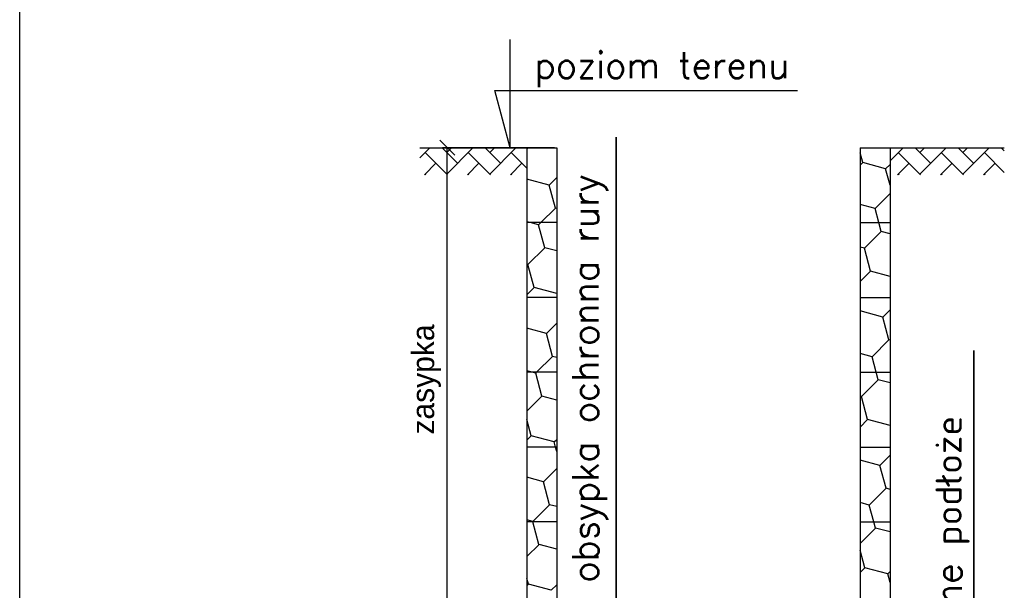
# Model space of a CAD drawing. Extents: x 10053 to 10263, y 5337 to 5664.
# Tile 7 of 14: x 10053 to 10152, y 5529 to 5586. Entities that reach past the tile are written whole.
import ezdxf

# ---------------------------------------------------------------- set-up
doc = ezdxf.new("R2010")
doc.units = 0
doc.header["$LTSCALE"] = 0.01
doc.layers.get('0').update_dxf_attribs({"linetype": 'CONTINUOUS'})
doc.layers.get('DEFPOINTS').update_dxf_attribs({"linetype": 'CONTINUOUS'})
doc.layers.add('kreskowania', color=254, linetype='CONTINUOUS')
doc.layers.add('NAPISY', color=7, linetype='CONTINUOUS')
for name, color, linetype, lineweight in [('odnośniki cienkie', 7, 'CONTINUOUS', 25), ('odnośniki grube', 21, 'CONTINUOUS', 35), ('ŚCIANY', 2, 'CONTINUOUS', 25)]:
    doc.layers.add(name, color=color, linetype=linetype, lineweight=lineweight)
doc.styles.add('ROMANS', font='ROMANS')
doc.styles.get("Standard").update_dxf_attribs({"font": 'txt', "height": 0.003})

msp = doc.modelspace()

# ---------------------------------------------------------------- linework, layer by layer
at = {"layer": 'DEFPOINTS'}
msp.add_line((10052.597, 5336.752), (10052.597, 5633.752), dxfattribs=at)
at = {"layer": 'kreskowania', "color": 7}
for p, q in [((10092.977, 5572.246), (10093.991, 5573.26)), ((10095.756, 5570.544), (10093.515, 5572.784)), ((10096.77, 5571.7), (10095.209, 5573.26)), ((10095.685, 5570.615), (10098.331, 5573.26)), ((10095.685, 5572.784), (10096.161, 5573.26)), ((10100.095, 5570.544), (10097.855, 5572.784)), ((10101.109, 5571.7), (10099.548, 5573.26)), ((10100.024, 5570.615), (10102.67, 5573.26)), ((10100.024, 5572.784), (10100.5, 5573.26)), ((10103.764, 5571.215), (10102.194, 5572.784)), ((10103.764, 5573.108), (10103.917, 5573.26)), ((10137.656, 5571.767), (10137.394, 5572.744)), ((10140.414, 5571.949), (10141.726, 5573.26)), ((10143.49, 5570.544), (10141.25, 5572.784)), ((10144.504, 5571.7), (10142.943, 5573.26)), ((10143.419, 5570.615), (10146.065, 5573.26)), ((10143.419, 5572.784), (10143.895, 5573.26)), ((10147.83, 5570.544), (10145.589, 5572.784)), ((10148.844, 5571.7), (10147.283, 5573.26)), ((10147.759, 5570.615), (10150.405, 5573.26)), ((10147.759, 5572.784), (10148.235, 5573.26)), ((10151.943, 5570.77), (10149.929, 5572.784)), ((10151.943, 5572.939), (10151.622, 5573.26)), ((10093.444, 5570.544), (10094.6, 5571.7)), ((10097.784, 5570.544), (10098.94, 5571.7)), ((10102.123, 5570.544), (10103.279, 5571.7)), ((10137.394, 5571.505), (10137.656, 5571.767)), ((10139.972, 5571.147), (10137.656, 5571.767)), ((10139.972, 5571.147), (10140.414, 5571.59)), ((10141.179, 5570.544), (10142.334, 5571.7)), ((10145.518, 5570.544), (10146.674, 5571.7)), ((10149.858, 5570.544), (10151.013, 5571.7)), ((10093.586, 5570.544), (10093.515, 5570.615)), ((10097.926, 5570.544), (10097.855, 5570.615)), ((10102.265, 5570.544), (10102.194, 5570.615)), ((10140.414, 5569.494), (10139.971, 5571.147)), ((10141.32, 5570.544), (10141.25, 5570.615)), ((10145.66, 5570.544), (10145.589, 5570.615)), ((10149.999, 5570.544), (10149.929, 5570.615)), ((10106.025, 5569.496), (10103.764, 5570.102)), ((10106.025, 5569.496), (10106.784, 5570.256)), ((10106.645, 5567.18), (10106.025, 5569.496)), ((10138.897, 5567.136), (10140.414, 5568.654)), ((10138.897, 5567.136), (10137.394, 5567.539)), ((10105.175, 5565.71), (10106.645, 5567.181)), ((10106.784, 5567.143), (10106.645, 5567.18)), ((10139.279, 5565.71), (10138.897, 5567.136)), ((10104.112, 5565.71), (10103.764, 5565.803)), ((10104.95, 5565.485), (10104.112, 5565.71)), ((10104.95, 5565.486), (10105.175, 5565.71)), ((10105.57, 5563.17), (10104.95, 5565.485)), ((10139.517, 5564.82), (10139.279, 5565.71)), ((10137.822, 5563.126), (10139.517, 5564.821)), ((10140.414, 5564.58), (10139.517, 5564.82)), ((10103.875, 5561.475), (10105.571, 5563.17)), ((10106.784, 5562.845), (10105.571, 5563.17)), ((10137.822, 5563.125), (10137.394, 5563.24)), ((10138.443, 5560.81), (10137.822, 5563.125)), ((10103.876, 5561.475), (10103.764, 5561.505)), ((10104.496, 5559.159), (10103.875, 5561.475)), ((10137.394, 5559.761), (10138.443, 5560.81)), ((10140.414, 5560.281), (10138.443, 5560.81)), ((10103.764, 5558.428), (10104.496, 5559.159)), ((10106.784, 5558.546), (10104.496, 5559.159)), ((10139.684, 5556.179), (10137.394, 5556.792)), ((10139.684, 5556.179), (10140.414, 5556.909)), ((10105.737, 5554.528), (10106.784, 5555.576)), ((10140.304, 5553.863), (10139.683, 5556.179)), ((10105.737, 5554.528), (10103.764, 5555.057)), ((10106.357, 5552.212), (10105.737, 5554.528)), ((10138.609, 5552.168), (10140.304, 5553.863)), ((10140.414, 5553.834), (10140.304, 5553.863)), ((10138.609, 5552.168), (10137.394, 5552.493)), ((10104.754, 5550.609), (10106.357, 5552.213)), ((10106.784, 5552.098), (10106.357, 5552.212)), ((10139.026, 5550.609), (10138.609, 5552.168)), ((10104.319, 5550.609), (10103.764, 5550.758)), ((10104.662, 5550.517), (10104.319, 5550.609)), ((10104.662, 5550.518), (10104.754, 5550.609)), ((10105.282, 5548.202), (10104.662, 5550.517)), ((10139.229, 5549.852), (10139.026, 5550.609)), ((10137.534, 5548.157), (10139.229, 5549.853)), ((10140.414, 5549.535), (10139.23, 5549.852)), ((10103.764, 5546.683), (10105.283, 5548.202)), ((10106.784, 5547.799), (10105.283, 5548.202)), ((10137.534, 5548.157), (10137.394, 5548.195)), ((10138.155, 5545.842), (10137.534, 5548.157)), ((10104.208, 5544.191), (10103.764, 5545.847)), ((10137.394, 5545.081), (10138.155, 5545.842)), ((10140.414, 5545.236), (10138.155, 5545.842)), ((10103.764, 5543.747), (10104.208, 5544.191)), ((10106.524, 5543.571), (10104.208, 5544.191)), ((10106.523, 5543.571), (10106.784, 5543.832)), ((10106.66, 5543.059), (10106.523, 5543.571)), ((10106.784, 5542.597), (10106.66, 5543.059)), ((10139.396, 5541.211), (10137.394, 5541.747)), ((10139.396, 5541.211), (10140.414, 5542.229)), ((10105.449, 5539.56), (10106.784, 5540.896)), ((10140.016, 5538.895), (10139.395, 5541.211)), ((10105.449, 5539.56), (10103.764, 5540.011)), ((10106.069, 5537.244), (10105.449, 5539.56)), ((10138.321, 5537.2), (10140.016, 5538.895)), ((10140.414, 5538.788), (10140.016, 5538.895)), ((10104.374, 5535.55), (10106.069, 5537.245)), ((10106.784, 5537.053), (10106.069, 5537.244)), ((10138.321, 5537.2), (10137.394, 5537.448)), ((10138.774, 5535.508), (10138.321, 5537.2)), ((10104.374, 5535.549), (10103.764, 5535.713)), ((10104.385, 5535.508), (10104.374, 5535.549)), ((10104.994, 5533.234), (10104.385, 5535.508)), ((10137.394, 5533.337), (10138.941, 5534.885)), ((10138.941, 5534.884), (10138.774, 5535.508)), ((10140.414, 5534.49), (10138.942, 5534.884)), ((10103.764, 5532.003), (10104.995, 5533.234)), ((10106.784, 5532.754), (10104.995, 5533.234)), ((10137.867, 5530.874), (10137.394, 5532.637)), ((10137.394, 5530.401), (10137.867, 5530.874)), ((10140.182, 5530.253), (10137.867, 5530.874)), ((10103.92, 5529.223), (10103.764, 5529.804)), ((10140.182, 5530.253), (10140.414, 5530.485)), ((10140.414, 5529.387), (10140.182, 5530.253)), ((10103.764, 5529.067), (10103.92, 5529.223)), ((10106.236, 5528.603), (10103.92, 5529.223)), ((10106.236, 5528.603), (10106.784, 5529.151))]:
    msp.add_line(p, q, dxfattribs=at)
at = {"layer": 'NAPISY', "color": 7}
for p, q in [((10096.487, 5572.505), (10094.977, 5574.016)), ((10106.548, 5573.26), (10095.26, 5573.26)), ((10095.732, 5526.919), (10095.732, 5573.26))]:
    msp.add_line(p, q, dxfattribs=at)
at = {"layer": 'odnośniki cienkie', "color": 7}
for p, q in [((10102.086, 5573.26), (10102.086, 5584.191)), ((10100.541, 5579.026), (10131.073, 5579.026)), ((10102.086, 5573.26), (10100.541, 5579.026))]:
    msp.add_line(p, q, dxfattribs=at)
at = {"layer": 'odnośniki grube', "color": 7}
for p, q in [((10112.765, 5520.448), (10112.765, 5574.32)), ((10148.872, 5507.956), (10148.872, 5552.802))]:
    msp.add_line(p, q, dxfattribs=at)
at = {"layer": 'ŚCIANY', "color": 7}
for p, q in [((10092.977, 5573.26), (10106.784, 5573.26)), ((10103.764, 5573.26), (10103.764, 5490.206)), ((10106.784, 5573.26), (10106.784, 5490.206)), ((10137.394, 5573.26), (10137.394, 5490.206)), ((10137.394, 5573.26), (10151.943, 5573.26)), ((10140.414, 5573.26), (10140.414, 5490.206)), ((10106.784, 5565.71), (10103.764, 5565.71)), ((10137.394, 5565.71), (10140.414, 5565.71)), ((10106.784, 5558.16), (10103.764, 5558.16)), ((10137.394, 5558.16), (10140.414, 5558.16)), ((10106.784, 5550.609), (10103.764, 5550.609)), ((10137.394, 5550.609), (10140.414, 5550.609)), ((10106.784, 5543.059), (10103.764, 5543.059)), ((10137.394, 5543.059), (10140.414, 5543.059)), ((10106.784, 5535.508), (10103.764, 5535.508)), ((10137.394, 5535.508), (10140.414, 5535.508))]:
    msp.add_line(p, q, dxfattribs=at)

# ---------------------------------------------------------------- texts
at = {"color": 7}
msp.add_text('zasypka', height=2.2651, rotation=90, dxfattribs=at).set_placement((10094.415, 5544.322))
at = {"layer": 'NAPISY', "color": 7, "style": 'ROMANS'}
for s, p in [('obsypka ochronna rury', (10110.984, 5529.377)), ('zagęszczone podłoże', (10147.65, 5508.877))]:
    msp.add_text(s, height=2.64264, rotation=90, dxfattribs=at).set_placement(p)
at = {"layer": 'odnośniki cienkie', "color": 7, "style": 'ROMANS'}
msp.add_text('poziom terenu', height=2.64264, dxfattribs=at).set_placement((10104.53, 5580.272))

doc.saveas('drawing.dxf')
